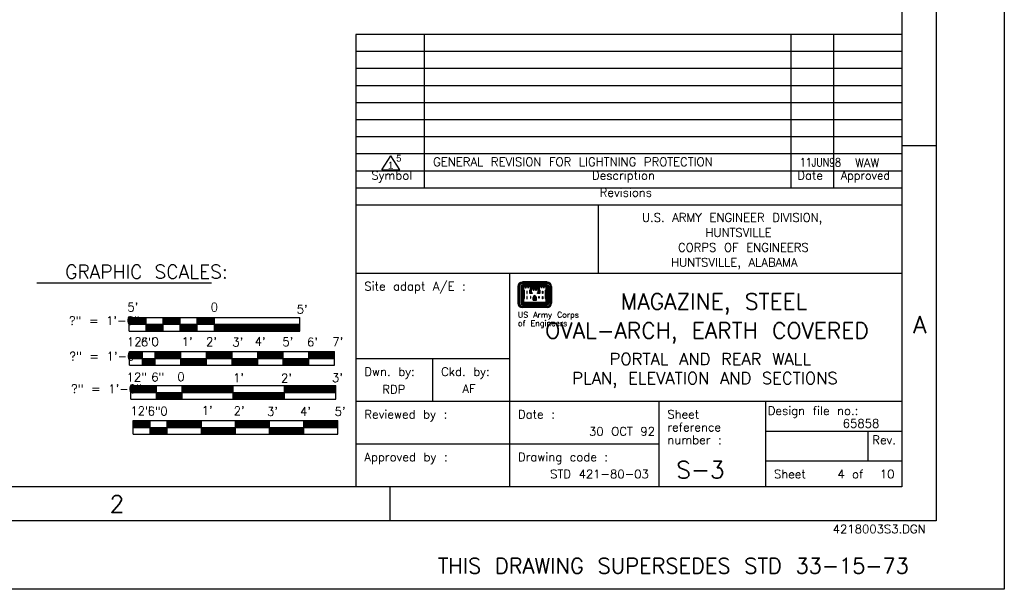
# Model space of a CAD drawing. Extents: x -28.1 to 13.9, y -16.1 to 13.9.
# Tile 14 of 19: x -0.6 to 13.9, y -16.1 to -7.8. Entities that reach past the tile are written whole.
import ezdxf
from ezdxf.enums import TextEntityAlignment as Align

# ---------------------------------------------------------------- set-up
doc = ezdxf.new("R2010")
doc.units = 0
doc.header["$MEASUREMENT"] = 0
doc.layers.add('01', color=7, linetype='CONTINUOUS')
doc.layers.add('02', color=7, linetype='CONTINUOUS')
doc.styles.add('ARIAL', font='Arial')
doc.styles.add('TXT_SHX', font='txt.shx')

msp = doc.modelspace()

# ---------------------------------------------------------------- linework, layer by layer
at = {"layer": '01', "color": 7, "linetype": 'CONTINUOUS'}
for p, q in [((13.857, 13.873), (13.857, -16.127)), ((12.857, 12.873), (12.857, -15.127)), ((12.357, 12.373), (12.357, -14.627)), ((4.357, -8.002), (4.357, -10.502)), ((12.357, -8.002), (4.357, -8.002)), ((5.357, -8.002), (5.357, -10.252)), ((10.732, -8.002), (10.732, -10.252)), ((11.357, -8.002), (11.357, -10.252)), ((12.357, -8.252), (4.357, -8.252)), ((12.357, -8.502), (4.357, -8.502)), ((12.357, -8.752), (4.357, -8.752)), ((12.357, -9.002), (4.357, -9.002)), ((12.357, -9.252), (4.357, -9.252)), ((12.357, -9.502), (4.357, -9.502)), ((12.357, -9.627), (12.857, -9.627)), ((12.357, -9.752), (4.357, -9.752)), ((4.737, -9.986), (4.87, -9.777)), ((5.003, -9.986), (4.87, -9.777)), ((12.357, -10.002), (4.357, -10.002)), ((4.737, -9.986), (5.003, -9.986)), ((12.357, -10.252), (4.357, -10.252)), ((4.357, -10.502), (4.357, -14.627)), ((12.357, -10.502), (4.357, -10.502)), ((7.905, -10.502), (7.905, -11.502)), ((12.357, -11.502), (4.357, -11.502)), ((6.607, -11.502), (6.607, -14.627)), ((-0.318, -11.641), (2.244, -11.641)), ((1.035, -12.147), (3.535, -12.147)), ((1.035, -12.347), (1.035, -12.147)), ((1.035, -12.151), (1.285, -12.151)), ((1.035, -12.156), (1.285, -12.156)), ((1.035, -12.161), (1.285, -12.161)), ((1.035, -12.166), (1.285, -12.166)), ((1.035, -12.171), (1.285, -12.171)), ((1.035, -12.176), (1.285, -12.176)), ((1.035, -12.181), (1.285, -12.181)), ((1.035, -12.186), (1.285, -12.186)), ((1.035, -12.191), (1.285, -12.191)), ((1.035, -12.196), (1.285, -12.196)), ((1.035, -12.201), (1.285, -12.201)), ((1.035, -12.206), (1.285, -12.206)), ((1.035, -12.211), (1.285, -12.211)), ((1.035, -12.216), (1.285, -12.216)), ((1.035, -12.221), (1.285, -12.221)), ((1.035, -12.226), (1.285, -12.226)), ((1.035, -12.231), (1.285, -12.231)), ((1.035, -12.236), (1.285, -12.236)), ((1.035, -12.241), (1.285, -12.241)), ((1.035, -12.247), (3.535, -12.247)), ((1.285, -12.347), (1.285, -12.147)), ((1.285, -12.253), (1.535, -12.253)), ((1.285, -12.259), (1.535, -12.259)), ((1.535, -12.347), (1.535, -12.147)), ((1.535, -12.151), (1.785, -12.151)), ((1.535, -12.156), (1.785, -12.156)), ((1.535, -12.161), (1.785, -12.161)), ((1.535, -12.166), (1.785, -12.166)), ((1.535, -12.171), (1.785, -12.171)), ((1.535, -12.176), (1.785, -12.176)), ((1.535, -12.181), (1.785, -12.181)), ((1.535, -12.186), (1.785, -12.186)), ((1.535, -12.191), (1.785, -12.191)), ((1.535, -12.196), (1.785, -12.196)), ((1.535, -12.201), (1.785, -12.201)), ((1.535, -12.206), (1.785, -12.206)), ((1.535, -12.211), (1.785, -12.211)), ((1.535, -12.216), (1.785, -12.216)), ((1.535, -12.221), (1.785, -12.221)), ((1.535, -12.226), (1.785, -12.226)), ((1.535, -12.231), (1.785, -12.231)), ((1.535, -12.236), (1.785, -12.236)), ((1.535, -12.241), (1.785, -12.241)), ((1.785, -12.347), (1.785, -12.147)), ((1.785, -12.253), (2.035, -12.253)), ((1.785, -12.259), (2.035, -12.259)), ((2.035, -12.347), (2.035, -12.147)), ((2.035, -12.151), (2.285, -12.151)), ((2.035, -12.156), (2.285, -12.156)), ((2.035, -12.161), (2.285, -12.161)), ((2.035, -12.166), (2.285, -12.166)), ((2.035, -12.171), (2.285, -12.171)), ((2.035, -12.176), (2.285, -12.176)), ((2.035, -12.181), (2.285, -12.181)), ((2.035, -12.186), (2.285, -12.186)), ((2.035, -12.191), (2.285, -12.191)), ((2.035, -12.196), (2.285, -12.196)), ((2.035, -12.201), (2.285, -12.201)), ((2.035, -12.206), (2.285, -12.206)), ((2.035, -12.211), (2.285, -12.211)), ((2.035, -12.216), (2.285, -12.216)), ((2.035, -12.221), (2.285, -12.221)), ((2.035, -12.226), (2.285, -12.226)), ((2.035, -12.231), (2.285, -12.231)), ((2.035, -12.236), (2.285, -12.236)), ((2.035, -12.241), (2.285, -12.241)), ((2.285, -12.347), (2.285, -12.147)), ((2.285, -12.253), (3.535, -12.253)), ((2.285, -12.256), (3.535, -12.256)), ((3.535, -12.347), (3.535, -12.147)), ((1.035, -12.347), (3.535, -12.347)), ((1.285, -12.265), (1.535, -12.265)), ((1.285, -12.273), (1.535, -12.273)), ((1.285, -12.281), (1.535, -12.281)), ((1.285, -12.288), (1.535, -12.288)), ((1.285, -12.296), (1.535, -12.296)), ((1.285, -12.305), (1.535, -12.305)), ((1.285, -12.312), (1.535, -12.312)), ((1.285, -12.321), (1.535, -12.321)), ((1.285, -12.329), (1.535, -12.329)), ((1.285, -12.336), (1.535, -12.336)), ((1.785, -12.265), (2.035, -12.265)), ((1.785, -12.273), (2.035, -12.273)), ((1.785, -12.281), (2.035, -12.281)), ((1.785, -12.288), (2.035, -12.288)), ((1.785, -12.296), (2.035, -12.296)), ((1.785, -12.305), (2.035, -12.305)), ((1.785, -12.312), (2.035, -12.312)), ((1.785, -12.321), (2.035, -12.321)), ((1.785, -12.329), (2.035, -12.329)), ((1.785, -12.336), (2.035, -12.336)), ((2.285, -12.262), (3.535, -12.262)), ((2.285, -12.267), (3.535, -12.267)), ((2.285, -12.274), (3.535, -12.274)), ((2.285, -12.279), (3.535, -12.279)), ((2.285, -12.287), (3.535, -12.287)), ((2.285, -12.293), (3.535, -12.293)), ((2.285, -12.301), (3.535, -12.301)), ((2.285, -12.306), (3.535, -12.306)), ((2.285, -12.313), (3.535, -12.313)), ((2.285, -12.319), (3.535, -12.319)), ((2.285, -12.324), (3.535, -12.324)), ((2.285, -12.33), (3.535, -12.33)), ((2.285, -12.336), (3.535, -12.336)), ((1.044, -12.645), (4.044, -12.645)), ((1.044, -12.845), (1.044, -12.645)), ((1.044, -12.65), (1.232, -12.65)), ((1.044, -12.655), (1.232, -12.655)), ((1.044, -12.66), (1.232, -12.66)), ((1.044, -12.665), (1.232, -12.665)), ((1.044, -12.67), (1.232, -12.67)), ((1.044, -12.675), (1.232, -12.675)), ((1.044, -12.68), (1.232, -12.68)), ((1.044, -12.685), (1.232, -12.685)), ((1.044, -12.69), (1.232, -12.69)), ((1.232, -12.845), (1.232, -12.645)), ((1.42, -12.845), (1.42, -12.645)), ((1.42, -12.65), (1.795, -12.65)), ((1.42, -12.655), (1.795, -12.655)), ((1.42, -12.66), (1.795, -12.66)), ((1.42, -12.665), (1.795, -12.665)), ((1.42, -12.67), (1.795, -12.67)), ((1.42, -12.675), (1.795, -12.675)), ((1.42, -12.68), (1.795, -12.68)), ((1.42, -12.685), (1.795, -12.685)), ((1.42, -12.69), (1.795, -12.69)), ((1.795, -12.845), (1.795, -12.645)), ((2.17, -12.845), (2.17, -12.645)), ((2.17, -12.65), (2.545, -12.65)), ((2.17, -12.655), (2.545, -12.655)), ((2.17, -12.66), (2.545, -12.66)), ((2.17, -12.665), (2.545, -12.665)), ((2.17, -12.67), (2.545, -12.67)), ((2.17, -12.675), (2.545, -12.675)), ((2.17, -12.68), (2.545, -12.68)), ((2.17, -12.685), (2.545, -12.685)), ((2.17, -12.69), (2.545, -12.69)), ((2.545, -12.845), (2.545, -12.645)), ((2.92, -12.845), (2.92, -12.645)), ((2.92, -12.65), (3.295, -12.65)), ((2.92, -12.655), (3.295, -12.655)), ((2.92, -12.66), (3.295, -12.66)), ((2.92, -12.665), (3.295, -12.665)), ((2.92, -12.67), (3.295, -12.67)), ((2.92, -12.675), (3.295, -12.675)), ((2.92, -12.68), (3.295, -12.68)), ((2.92, -12.685), (3.295, -12.685)), ((2.92, -12.69), (3.295, -12.69)), ((3.295, -12.845), (3.295, -12.645)), ((3.67, -12.845), (3.67, -12.645)), ((3.67, -12.649), (4.045, -12.649)), ((3.67, -12.654), (4.045, -12.654)), ((3.67, -12.659), (4.045, -12.659)), ((3.67, -12.664), (4.045, -12.664)), ((3.67, -12.669), (4.045, -12.669)), ((3.67, -12.674), (4.045, -12.674)), ((3.67, -12.679), (4.045, -12.679)), ((3.67, -12.684), (4.045, -12.684)), ((3.67, -12.689), (4.045, -12.689)), ((4.045, -12.845), (4.045, -12.645)), ((1.044, -12.695), (1.232, -12.695)), ((1.044, -12.7), (1.232, -12.7)), ((1.044, -12.705), (1.232, -12.705)), ((1.044, -12.71), (1.232, -12.71)), ((1.044, -12.715), (1.232, -12.715)), ((1.044, -12.72), (1.232, -12.72)), ((1.044, -12.725), (1.232, -12.725)), ((1.044, -12.73), (1.232, -12.73)), ((1.044, -12.735), (1.232, -12.735)), ((1.044, -12.74), (1.232, -12.74)), ((1.044, -12.745), (4.044, -12.745)), ((1.232, -12.75), (1.42, -12.75)), ((1.232, -12.755), (1.42, -12.755)), ((1.232, -12.76), (1.42, -12.76)), ((1.232, -12.765), (1.42, -12.765)), ((1.232, -12.77), (1.42, -12.77)), ((1.232, -12.775), (1.42, -12.775)), ((1.232, -12.78), (1.42, -12.78)), ((1.232, -12.785), (1.42, -12.785)), ((1.232, -12.79), (1.42, -12.79)), ((1.232, -12.795), (1.42, -12.795)), ((1.232, -12.8), (1.42, -12.8)), ((1.232, -12.805), (1.42, -12.805)), ((1.232, -12.81), (1.42, -12.81)), ((1.232, -12.815), (1.42, -12.815)), ((1.232, -12.82), (1.42, -12.82)), ((1.232, -12.825), (1.42, -12.825)), ((1.232, -12.83), (1.42, -12.83)), ((1.232, -12.835), (1.42, -12.835)), ((1.42, -12.695), (1.795, -12.695)), ((1.42, -12.7), (1.795, -12.7)), ((1.42, -12.705), (1.795, -12.705)), ((1.42, -12.71), (1.795, -12.71)), ((1.42, -12.715), (1.795, -12.715)), ((1.42, -12.72), (1.795, -12.72)), ((1.42, -12.725), (1.795, -12.725)), ((1.42, -12.73), (1.795, -12.73)), ((1.42, -12.735), (1.795, -12.735)), ((1.42, -12.74), (1.795, -12.74)), ((1.795, -12.75), (2.17, -12.75)), ((1.795, -12.755), (2.17, -12.755)), ((1.795, -12.76), (2.17, -12.76)), ((1.795, -12.765), (2.17, -12.765)), ((1.795, -12.77), (2.17, -12.77)), ((1.795, -12.775), (2.17, -12.775)), ((1.795, -12.78), (2.17, -12.78)), ((1.795, -12.785), (2.17, -12.785)), ((1.795, -12.79), (2.17, -12.79)), ((1.795, -12.795), (2.17, -12.795)), ((1.795, -12.8), (2.17, -12.8)), ((1.795, -12.805), (2.17, -12.805)), ((1.795, -12.81), (2.17, -12.81)), ((1.795, -12.815), (2.17, -12.815)), ((1.795, -12.82), (2.17, -12.82)), ((1.795, -12.825), (2.17, -12.825)), ((1.795, -12.83), (2.17, -12.83)), ((1.795, -12.835), (2.17, -12.835)), ((2.17, -12.695), (2.545, -12.695)), ((2.17, -12.7), (2.545, -12.7)), ((2.17, -12.705), (2.545, -12.705)), ((2.17, -12.71), (2.545, -12.71)), ((2.17, -12.715), (2.545, -12.715)), ((2.17, -12.72), (2.545, -12.72)), ((2.17, -12.725), (2.545, -12.725)), ((2.17, -12.73), (2.545, -12.73)), ((2.17, -12.735), (2.545, -12.735)), ((2.17, -12.74), (2.545, -12.74)), ((2.545, -12.75), (2.92, -12.75)), ((2.545, -12.755), (2.92, -12.755)), ((2.545, -12.76), (2.92, -12.76)), ((2.545, -12.765), (2.92, -12.765)), ((2.545, -12.77), (2.92, -12.77)), ((2.545, -12.775), (2.92, -12.775)), ((2.545, -12.78), (2.92, -12.78)), ((2.545, -12.785), (2.92, -12.785)), ((2.545, -12.79), (2.92, -12.79)), ((2.545, -12.795), (2.92, -12.795)), ((2.545, -12.8), (2.92, -12.8)), ((2.545, -12.805), (2.92, -12.805)), ((2.545, -12.81), (2.92, -12.81)), ((2.545, -12.815), (2.92, -12.815)), ((2.545, -12.82), (2.92, -12.82)), ((2.545, -12.825), (2.92, -12.825)), ((2.545, -12.83), (2.92, -12.83)), ((2.545, -12.835), (2.92, -12.835)), ((2.92, -12.695), (3.295, -12.695)), ((2.92, -12.7), (3.295, -12.7)), ((2.92, -12.705), (3.295, -12.705)), ((2.92, -12.71), (3.295, -12.71)), ((2.92, -12.715), (3.295, -12.715)), ((2.92, -12.72), (3.295, -12.72)), ((2.92, -12.725), (3.295, -12.725)), ((2.92, -12.73), (3.295, -12.73)), ((2.92, -12.735), (3.295, -12.735)), ((2.92, -12.74), (3.295, -12.74)), ((3.295, -12.75), (3.67, -12.75)), ((3.295, -12.755), (3.67, -12.755)), ((3.295, -12.76), (3.67, -12.76)), ((3.295, -12.765), (3.67, -12.765)), ((3.295, -12.77), (3.67, -12.77)), ((3.295, -12.775), (3.67, -12.775)), ((3.295, -12.78), (3.67, -12.78)), ((3.295, -12.785), (3.67, -12.785)), ((3.295, -12.79), (3.67, -12.79)), ((3.295, -12.795), (3.67, -12.795)), ((3.295, -12.8), (3.67, -12.8)), ((3.295, -12.805), (3.67, -12.805)), ((3.295, -12.81), (3.67, -12.81)), ((3.295, -12.815), (3.67, -12.815)), ((3.295, -12.82), (3.67, -12.82)), ((3.295, -12.825), (3.67, -12.825)), ((3.295, -12.83), (3.67, -12.83)), ((3.295, -12.835), (3.67, -12.835)), ((3.67, -12.694), (4.045, -12.694)), ((3.67, -12.699), (4.045, -12.699)), ((3.67, -12.704), (4.045, -12.704)), ((3.67, -12.709), (4.045, -12.709)), ((3.67, -12.714), (4.045, -12.714)), ((3.67, -12.719), (4.045, -12.719)), ((3.67, -12.724), (4.045, -12.724)), ((3.67, -12.729), (4.045, -12.729)), ((3.67, -12.734), (4.045, -12.734)), ((3.67, -12.739), (4.045, -12.739)), ((6.607, -12.752), (4.357, -12.752)), ((5.482, -12.752), (5.482, -13.377)), ((1.044, -12.845), (4.044, -12.845)), ((1.232, -12.84), (1.42, -12.84)), ((1.795, -12.84), (2.17, -12.84)), ((2.545, -12.84), (2.92, -12.84)), ((3.295, -12.84), (3.67, -12.84)), ((12.357, -13.377), (4.357, -13.377)), ((8.795, -13.377), (8.795, -14.627)), ((10.357, -13.377), (10.357, -14.627)), ((1.095, -13.656), (4.095, -13.656)), ((1.095, -13.856), (1.095, -13.656)), ((1.095, -13.661), (1.345, -13.661)), ((1.095, -13.666), (1.345, -13.666)), ((1.095, -13.671), (1.345, -13.671)), ((1.095, -13.676), (1.345, -13.676)), ((1.095, -13.681), (1.345, -13.681)), ((1.095, -13.686), (1.345, -13.686)), ((1.095, -13.691), (1.345, -13.691)), ((1.095, -13.696), (1.345, -13.696)), ((1.095, -13.701), (1.345, -13.701)), ((1.345, -13.856), (1.345, -13.656)), ((1.595, -13.856), (1.595, -13.656)), ((1.595, -13.661), (2.095, -13.661)), ((1.595, -13.666), (2.095, -13.666)), ((1.595, -13.671), (2.095, -13.671)), ((1.595, -13.676), (2.095, -13.676)), ((1.595, -13.681), (2.095, -13.681)), ((1.595, -13.686), (2.095, -13.686)), ((1.595, -13.691), (2.095, -13.691)), ((1.595, -13.696), (2.095, -13.696)), ((1.595, -13.701), (2.095, -13.701)), ((2.095, -13.856), (2.095, -13.656)), ((2.595, -13.856), (2.595, -13.656)), ((2.595, -13.661), (3.095, -13.661)), ((2.595, -13.666), (3.095, -13.666)), ((2.595, -13.671), (3.095, -13.671)), ((2.595, -13.676), (3.095, -13.676)), ((2.595, -13.681), (3.095, -13.681)), ((2.595, -13.686), (3.095, -13.686)), ((2.595, -13.691), (3.095, -13.691)), ((2.595, -13.696), (3.095, -13.696)), ((2.595, -13.701), (3.095, -13.701)), ((3.095, -13.856), (3.095, -13.656)), ((3.595, -13.856), (3.595, -13.656)), ((3.595, -13.661), (4.095, -13.661)), ((3.595, -13.666), (4.095, -13.666)), ((3.595, -13.671), (4.095, -13.671)), ((3.595, -13.676), (4.095, -13.676)), ((3.595, -13.681), (4.095, -13.681)), ((3.595, -13.686), (4.095, -13.686)), ((3.595, -13.691), (4.095, -13.691)), ((3.595, -13.696), (4.095, -13.696)), ((3.595, -13.701), (4.095, -13.701)), ((4.095, -13.856), (4.095, -13.656)), ((1.095, -13.706), (1.345, -13.706)), ((1.095, -13.711), (1.345, -13.711)), ((1.095, -13.716), (1.345, -13.716)), ((1.095, -13.721), (1.345, -13.721)), ((1.095, -13.726), (1.345, -13.726)), ((1.095, -13.731), (1.345, -13.731)), ((1.095, -13.736), (1.345, -13.736)), ((1.095, -13.741), (1.345, -13.741)), ((1.095, -13.746), (1.345, -13.746)), ((1.095, -13.751), (1.345, -13.751)), ((1.095, -13.756), (4.095, -13.756)), ((1.345, -13.761), (1.595, -13.761)), ((1.345, -13.766), (1.595, -13.766)), ((1.345, -13.771), (1.595, -13.771)), ((1.345, -13.776), (1.595, -13.776)), ((1.345, -13.781), (1.595, -13.781)), ((1.345, -13.786), (1.595, -13.786)), ((1.345, -13.791), (1.595, -13.791)), ((1.345, -13.796), (1.595, -13.796)), ((1.345, -13.801), (1.595, -13.801)), ((1.345, -13.806), (1.595, -13.806)), ((1.345, -13.811), (1.595, -13.811)), ((1.345, -13.816), (1.595, -13.816)), ((1.345, -13.821), (1.595, -13.821)), ((1.345, -13.826), (1.595, -13.826)), ((1.345, -13.831), (1.595, -13.831)), ((1.345, -13.836), (1.595, -13.836)), ((1.345, -13.841), (1.595, -13.841)), ((1.345, -13.846), (1.595, -13.846)), ((1.595, -13.706), (2.095, -13.706)), ((1.595, -13.711), (2.095, -13.711)), ((1.595, -13.716), (2.095, -13.716)), ((1.595, -13.721), (2.095, -13.721)), ((1.595, -13.726), (2.095, -13.726)), ((1.595, -13.731), (2.095, -13.731)), ((1.595, -13.736), (2.095, -13.736)), ((1.595, -13.741), (2.095, -13.741)), ((1.595, -13.746), (2.095, -13.746)), ((1.595, -13.751), (2.095, -13.751)), ((2.095, -13.761), (2.595, -13.761)), ((2.095, -13.766), (2.595, -13.766)), ((2.095, -13.771), (2.595, -13.771)), ((2.095, -13.776), (2.595, -13.776)), ((2.095, -13.781), (2.595, -13.781)), ((2.095, -13.786), (2.595, -13.786)), ((2.095, -13.791), (2.595, -13.791)), ((2.095, -13.796), (2.595, -13.796)), ((2.095, -13.801), (2.595, -13.801)), ((2.095, -13.806), (2.595, -13.806)), ((2.095, -13.811), (2.595, -13.811)), ((2.095, -13.816), (2.595, -13.816)), ((2.095, -13.821), (2.595, -13.821)), ((2.095, -13.826), (2.595, -13.826)), ((2.095, -13.831), (2.595, -13.831)), ((2.095, -13.836), (2.595, -13.836)), ((2.095, -13.841), (2.595, -13.841)), ((2.095, -13.846), (2.595, -13.846)), ((2.595, -13.706), (3.095, -13.706)), ((2.595, -13.711), (3.095, -13.711)), ((2.595, -13.716), (3.095, -13.716)), ((2.595, -13.721), (3.095, -13.721)), ((2.595, -13.726), (3.095, -13.726)), ((2.595, -13.731), (3.095, -13.731)), ((2.595, -13.736), (3.095, -13.736)), ((2.595, -13.741), (3.095, -13.741)), ((2.595, -13.746), (3.095, -13.746)), ((2.595, -13.751), (3.095, -13.751)), ((3.095, -13.761), (3.595, -13.761)), ((3.095, -13.766), (3.595, -13.766)), ((3.095, -13.771), (3.595, -13.771)), ((3.095, -13.776), (3.595, -13.776)), ((3.095, -13.781), (3.595, -13.781)), ((3.095, -13.786), (3.595, -13.786)), ((3.095, -13.791), (3.595, -13.791)), ((3.095, -13.796), (3.595, -13.796)), ((3.095, -13.801), (3.595, -13.801)), ((3.095, -13.806), (3.595, -13.806)), ((3.095, -13.811), (3.595, -13.811)), ((3.095, -13.816), (3.595, -13.816)), ((3.095, -13.821), (3.595, -13.821)), ((3.095, -13.826), (3.595, -13.826)), ((3.095, -13.831), (3.595, -13.831)), ((3.095, -13.836), (3.595, -13.836)), ((3.095, -13.841), (3.595, -13.841)), ((3.095, -13.846), (3.595, -13.846)), ((3.595, -13.706), (4.095, -13.706)), ((3.595, -13.711), (4.095, -13.711)), ((3.595, -13.716), (4.095, -13.716)), ((3.595, -13.721), (4.095, -13.721)), ((3.595, -13.726), (4.095, -13.726)), ((3.595, -13.731), (4.095, -13.731)), ((3.595, -13.736), (4.095, -13.736)), ((3.595, -13.741), (4.095, -13.741)), ((3.595, -13.746), (4.095, -13.746)), ((3.595, -13.751), (4.095, -13.751)), ((12.357, -13.815), (10.357, -13.815)), ((11.857, -13.815), (11.857, -14.252)), ((1.095, -13.856), (4.095, -13.856)), ((1.345, -13.851), (1.595, -13.851)), ((2.095, -13.851), (2.595, -13.851)), ((3.095, -13.851), (3.595, -13.851)), ((8.795, -14.002), (4.357, -14.002)), ((12.357, -14.252), (10.357, -14.252)), ((12.357, -14.627), (-25.643, -14.627)), ((4.857, -14.627), (4.857, -15.127)), ((12.857, -15.127), (-27.143, -15.127)), ((13.857, -16.127), (-28.143, -16.127))]:
    msp.add_line(p, q, dxfattribs=at)
at = {"layer": '01', "color": 1, "linetype": 'CONTINUOUS'}
for p, q in [((7.161, -11.627), (6.797, -11.627)), ((7.161, -11.631), (6.797, -11.631)), ((7.161, -11.636), (6.797, -11.636)), ((7.161, -11.641), (6.797, -11.641)), ((7.161, -11.647), (6.797, -11.647)), ((7.161, -11.667), (6.797, -11.667)), ((7.161, -11.673), (6.797, -11.673)), ((7.161, -11.678), (6.797, -11.678)), ((7.161, -11.683), (6.797, -11.683)), ((6.732, -11.692), (6.732, -11.938)), ((6.736, -11.692), (6.736, -11.938)), ((6.742, -11.692), (6.742, -11.938)), ((6.747, -11.692), (6.747, -11.938)), ((6.752, -11.692), (6.752, -11.938)), ((6.773, -11.692), (6.773, -11.938)), ((6.778, -11.692), (6.778, -11.938)), ((6.783, -11.692), (6.783, -11.938)), ((6.788, -11.692), (6.788, -11.938)), ((6.793, -11.692), (6.793, -11.938)), ((7.161, -11.688), (6.797, -11.688)), ((6.799, -11.692), (6.799, -11.936)), ((6.804, -11.692), (6.804, -11.931)), ((6.808, -11.744), (6.808, -11.87)), ((6.813, -11.749), (6.813, -11.864)), ((6.923, -11.693), (7.035, -11.693)), ((6.923, -11.698), (7.035, -11.698)), ((6.923, -11.703), (7.035, -11.703)), ((6.923, -11.709), (7.035, -11.709)), ((6.923, -11.714), (7.035, -11.714)), ((6.923, -11.719), (7.035, -11.719)), ((6.923, -11.724), (7.035, -11.724)), ((7.145, -11.749), (7.145, -11.864)), ((7.15, -11.744), (7.15, -11.869)), ((7.154, -11.692), (7.154, -11.931)), ((7.159, -11.692), (7.159, -11.936)), ((7.164, -11.692), (7.164, -11.938)), ((7.17, -11.692), (7.17, -11.938)), ((7.175, -11.692), (7.175, -11.938)), ((7.18, -11.692), (7.18, -11.938)), ((7.185, -11.692), (7.185, -11.938)), ((7.206, -11.692), (7.206, -11.938)), ((7.211, -11.692), (7.211, -11.938)), ((7.217, -11.692), (7.217, -11.938)), ((7.222, -11.692), (7.222, -11.938)), ((7.225, -11.692), (7.225, -11.938)), ((7.161, -11.941), (6.797, -11.941)), ((7.161, -11.946), (6.797, -11.946)), ((7.161, -11.952), (6.797, -11.952)), ((7.161, -11.957), (6.797, -11.957)), ((7.161, -11.962), (6.797, -11.962)), ((7.159, -11.936), (6.799, -11.936)), ((7.154, -11.931), (6.804, -11.931)), ((6.955, -11.895), (6.955, -11.855)), ((6.955, -11.895), (7.003, -11.895)), ((6.96, -11.895), (6.96, -11.855)), ((6.965, -11.895), (6.965, -11.855)), ((6.97, -11.895), (6.97, -11.855)), ((6.976, -11.895), (6.976, -11.855)), ((6.982, -11.895), (6.982, -11.855)), ((6.987, -11.895), (6.987, -11.855)), ((6.993, -11.895), (6.993, -11.855)), ((6.998, -11.895), (6.998, -11.855)), ((7.003, -11.895), (7.003, -11.855)), ((7.161, -11.983), (6.797, -11.983)), ((7.161, -11.988), (6.797, -11.988)), ((7.161, -11.993), (6.797, -11.993)), ((7.161, -11.999), (6.797, -11.999)), ((7.161, -12.002), (6.797, -12.002))]:
    msp.add_line(p, q, dxfattribs=at)
for points in [[(6.808, -11.692), (6.808, -11.739), (6.818, -11.749), (6.818, -11.864), (6.808, -11.875), (6.808, -11.927), (7.15, -11.927), (7.15, -11.875), (7.139, -11.864), (7.139, -11.749), (7.15, -11.739), (7.15, -11.692), (7.105, -11.692), (7.07, -11.692), (7.038, -11.692), (7.038, -11.739), (7.049, -11.749), (7.049, -11.791), (7.024, -11.791), (7.024, -11.787), (7.035, -11.776), (7.035, -11.729), (6.99, -11.729), (6.955, -11.729), (6.923, -11.729), (6.923, -11.776), (6.934, -11.787), (6.934, -11.791), (6.909, -11.791), (6.909, -11.749), (6.92, -11.739), (6.92, -11.692), (6.874, -11.692), (6.84, -11.692)], [(6.813, -11.697), (6.813, -11.737), (6.824, -11.747), (6.824, -11.866), (6.813, -11.877), (6.813, -11.922), (7.145, -11.922), (7.145, -11.877), (7.134, -11.866), (7.134, -11.747), (7.145, -11.737), (7.145, -11.697), (7.113, -11.697), (7.113, -11.716), (7.11, -11.716), (7.11, -11.697), (7.078, -11.697), (7.078, -11.716), (7.075, -11.716), (7.075, -11.697), (7.043, -11.697), (7.043, -11.737), (7.054, -11.747), (7.054, -11.796), (7.019, -11.796), (7.019, -11.785), (7.03, -11.774), (7.03, -11.734), (6.998, -11.734), (6.998, -11.753), (6.995, -11.753), (6.995, -11.734), (6.963, -11.734), (6.963, -11.753), (6.96, -11.753), (6.96, -11.734), (6.928, -11.734), (6.928, -11.774), (6.939, -11.785), (6.939, -11.796), (6.904, -11.796), (6.904, -11.747), (6.915, -11.737), (6.915, -11.697), (6.883, -11.697), (6.883, -11.716), (6.88, -11.716), (6.88, -11.697), (6.848, -11.697), (6.848, -11.716), (6.845, -11.716), (6.845, -11.697)], [(6.862, -11.761), (6.862, -11.796), (6.865, -11.796), (6.865, -11.761)], [(7.096, -11.761), (7.096, -11.796), (7.092, -11.796), (7.092, -11.761)], [(6.862, -11.841), (6.862, -11.876), (6.865, -11.876), (6.865, -11.841)], [(6.917, -11.841), (6.917, -11.866), (6.92, -11.866), (6.92, -11.841)], [(7.041, -11.841), (7.041, -11.866), (7.038, -11.866), (7.038, -11.841)], [(7.096, -11.841), (7.096, -11.876), (7.092, -11.876), (7.092, -11.841)]]:
    msp.add_lwpolyline(points, close=True, dxfattribs=at)
for points in [[(6.917, -11.749), (6.914, -11.752), (6.914, -11.786), (6.925, -11.786), (6.918, -11.778), (6.918, -11.748)], [(7.041, -11.749), (7.044, -11.752), (7.044, -11.786), (7.033, -11.786), (7.04, -11.778), (7.04, -11.748)]]:
    msp.add_lwpolyline(points, dxfattribs=at)
for centre, radius, start, end in [((6.797, -11.692), 0.0554, 90, 180), ((6.797, -11.692), 0.0449, 90, 180), ((6.797, -11.692), 0.0241, 90, 180), ((6.797, -11.692), 0.0189, 90, 180), ((6.797, -11.692), 0.0137, 90, 180), ((7.161, -11.692), 0.0606, 0, 90), ((7.161, -11.692), 0.0554, 0, 90), ((7.161, -11.692), 0.0501, 0, 90), ((7.161, -11.692), 0.0449, 0, 90), ((6.797, -11.938), 0.0554, 180, 270), ((6.797, -11.938), 0.0241, 180, 270), ((6.797, -11.938), 0.0189, 180, 270), ((6.988, -11.858), 0.0229, 103.4698, 176.0575), ((6.97, -11.858), 0.0125, 3.9425, 76.5302), ((6.97, -11.858), 0.0177, 3.9425, 76.5302), ((7.161, -11.938), 0.0501, 270, 0), ((7.161, -11.938), 0.0554, 270, 0)]:
    msp.add_arc(centre, radius, start, end, dxfattribs=at)
for centre, major_axis, start_param, end_param in [((6.797, -11.692), (0, 0.0643), 0, 1.570796), ((6.797, -11.692), (-0.0606, 0), 4.712389, 6.283185), ((6.797, -11.692), (0, 0.0501), 0, 1.570796), ((7.161, -11.692), (0, 0.0643), 4.712389, 6.283185), ((7.161, -11.692), (0, 0.0241), 4.712389, 6.283185), ((7.161, -11.692), (0, 0.0189), 4.712389, 6.283185), ((7.161, -11.692), (0, 0.0137), 4.712389, 6.283185), ((6.797, -11.692), (-0.00848, 0), 4.712389, 6.283185), ((6.797, -11.692), (0, 0.00327), 0, 1.570796), ((6.988, -11.858), (-0.0324, -0.0078), 4.750756, 5.979283), ((6.97, -11.858), (-0.0324, 0.0078), 3.445495, 4.67512), ((7.161, -11.692), (0, 0.00848), 4.712389, 6.283185), ((7.161, -11.692), (0, 0.00327), 4.712389, 6.283185), ((6.797, -11.938), (0, -0.0643), 4.712389, 6.283185), ((6.797, -11.938), (0, -0.0606), 4.712389, 6.283185), ((6.797, -11.938), (0, -0.0501), 4.712389, 6.283185), ((6.797, -11.938), (0, -0.0449), 4.712389, 6.283185), ((6.797, -11.938), (0, -0.0137), 4.712389, 6.283185), ((6.797, -11.938), (0, -0.00848), 4.712389, 6.283185), ((6.797, -11.938), (0, -0.00327), 4.712389, 6.283185), ((6.988, -11.858), (-0.0065, 0.0273), 0, 1.266894), ((6.988, -11.858), (-0.0041, 0.0172), 0, 1.266894), ((6.97, -11.858), (-0.0223, 0.0053), 3.445495, 4.712389), ((6.988, -11.858), (-0.0121, -0.0029), 4.712389, 5.979283), ((6.97, -11.858), (-0.0273, 0.0065), 3.445495, 4.712389), ((7.161, -11.938), (0.0643, 0), 4.712389, 6.283185), ((7.161, -11.938), (0.0241, 0), 4.712389, 6.283185), ((7.161, -11.938), (0.0189, 0), 4.712389, 6.283185), ((7.161, -11.938), (0.0137, 0), 4.712389, 6.283185), ((7.161, -11.938), (0.00848, 0), 4.712389, 6.283185), ((7.161, -11.938), (0.00327, 0), 4.712389, 6.283185), ((7.161, -11.938), (0, -0.0449), 0, 1.570796), ((7.161, -11.938), (0, -0.0606), 0, 1.570796)]:
    msp.add_ellipse(centre, major_axis=major_axis, ratio=1, start_param=start_param, end_param=end_param, dxfattribs=at)
at = {"layer": '02', "color": 7, "linetype": 'CONTINUOUS'}
for p, q in [((1.062, -13.143), (4.062, -13.143)), ((1.062, -13.343), (1.062, -13.143)), ((1.062, -13.148), (1.437, -13.148)), ((1.062, -13.153), (1.437, -13.153)), ((1.062, -13.158), (1.437, -13.158)), ((1.062, -13.163), (1.437, -13.163)), ((1.062, -13.168), (1.437, -13.168)), ((1.062, -13.173), (1.437, -13.173)), ((1.062, -13.178), (1.437, -13.178)), ((1.062, -13.183), (1.437, -13.183)), ((1.062, -13.188), (1.437, -13.188)), ((1.062, -13.193), (1.437, -13.193)), ((1.062, -13.198), (1.437, -13.198)), ((1.062, -13.203), (1.437, -13.203)), ((1.062, -13.208), (1.437, -13.208)), ((1.062, -13.213), (1.437, -13.213)), ((1.062, -13.218), (1.437, -13.218)), ((1.062, -13.223), (1.437, -13.223)), ((1.062, -13.228), (1.437, -13.228)), ((1.062, -13.233), (1.437, -13.233)), ((1.062, -13.238), (1.437, -13.238)), ((1.062, -13.243), (4.062, -13.243)), ((1.437, -13.343), (1.437, -13.143)), ((1.437, -13.248), (1.812, -13.248)), ((1.437, -13.253), (1.812, -13.253)), ((1.437, -13.258), (1.812, -13.258)), ((1.437, -13.263), (1.812, -13.263)), ((1.437, -13.268), (1.812, -13.268)), ((1.812, -13.343), (1.812, -13.143)), ((1.812, -13.148), (2.562, -13.148)), ((1.812, -13.153), (2.562, -13.153)), ((1.812, -13.158), (2.562, -13.158)), ((1.812, -13.163), (2.562, -13.163)), ((1.812, -13.168), (2.562, -13.168)), ((1.812, -13.173), (2.562, -13.173)), ((1.812, -13.178), (2.562, -13.178)), ((1.812, -13.183), (2.562, -13.183)), ((1.812, -13.188), (2.562, -13.188)), ((1.812, -13.193), (2.562, -13.193)), ((1.812, -13.198), (2.562, -13.198)), ((1.812, -13.203), (2.562, -13.203)), ((1.812, -13.208), (2.562, -13.208)), ((1.812, -13.213), (2.562, -13.213)), ((1.812, -13.218), (2.562, -13.218)), ((1.812, -13.223), (2.562, -13.223)), ((1.812, -13.228), (2.562, -13.228)), ((1.812, -13.233), (2.562, -13.233)), ((1.812, -13.238), (2.562, -13.238)), ((2.562, -13.343), (2.562, -13.143)), ((2.562, -13.248), (3.312, -13.248)), ((2.562, -13.253), (3.312, -13.253)), ((2.562, -13.258), (3.312, -13.258)), ((2.562, -13.263), (3.312, -13.263)), ((2.562, -13.268), (3.312, -13.268)), ((3.312, -13.343), (3.312, -13.143)), ((3.312, -13.148), (4.062, -13.148)), ((3.312, -13.153), (4.062, -13.153)), ((3.312, -13.158), (4.062, -13.158)), ((3.312, -13.163), (4.062, -13.163)), ((3.312, -13.168), (4.062, -13.168)), ((3.312, -13.173), (4.062, -13.173)), ((3.312, -13.178), (4.062, -13.178)), ((3.312, -13.183), (4.062, -13.183)), ((3.312, -13.188), (4.062, -13.188)), ((3.312, -13.193), (4.062, -13.193)), ((3.312, -13.198), (4.062, -13.198)), ((3.312, -13.203), (4.062, -13.203)), ((3.312, -13.208), (4.062, -13.208)), ((3.312, -13.213), (4.062, -13.213)), ((3.312, -13.218), (4.062, -13.218)), ((3.312, -13.223), (4.062, -13.223)), ((3.312, -13.228), (4.062, -13.228)), ((3.312, -13.233), (4.062, -13.233)), ((3.312, -13.238), (4.062, -13.238)), ((4.062, -13.343), (4.062, -13.143)), ((1.062, -13.343), (4.062, -13.343)), ((1.437, -13.273), (1.812, -13.273)), ((1.437, -13.278), (1.812, -13.278)), ((1.437, -13.283), (1.812, -13.283)), ((1.437, -13.288), (1.812, -13.288)), ((1.437, -13.293), (1.812, -13.293)), ((1.437, -13.298), (1.812, -13.298)), ((1.437, -13.303), (1.812, -13.303)), ((1.437, -13.308), (1.812, -13.308)), ((1.437, -13.313), (1.812, -13.313)), ((1.437, -13.318), (1.812, -13.318)), ((1.437, -13.323), (1.812, -13.323)), ((1.437, -13.328), (1.812, -13.328)), ((1.437, -13.333), (1.812, -13.333)), ((1.437, -13.338), (1.812, -13.338)), ((2.562, -13.273), (3.312, -13.273)), ((2.562, -13.278), (3.312, -13.278)), ((2.562, -13.283), (3.312, -13.283)), ((2.562, -13.288), (3.312, -13.288)), ((2.562, -13.293), (3.312, -13.293)), ((2.562, -13.298), (3.312, -13.298)), ((2.562, -13.303), (3.312, -13.303)), ((2.562, -13.308), (3.312, -13.308)), ((2.562, -13.313), (3.312, -13.313)), ((2.562, -13.318), (3.312, -13.318)), ((2.562, -13.323), (3.312, -13.323)), ((2.562, -13.328), (3.312, -13.328)), ((2.562, -13.333), (3.312, -13.333)), ((2.562, -13.338), (3.312, -13.338))]:
    msp.add_line(p, q, dxfattribs=at)

# ---------------------------------------------------------------- texts
at = {"layer": '01', "color": 7, "linetype": 'CONTINUOUS'}
for s, height, style, p in [('5', 0.1, 'ARIAL', (4.987, -9.864)), ('1', 0.1, 'ARIAL', (4.868, -9.967)), ('Symbol', 0.125, 'TXT_SHX', (4.884, -10.128)), ('Description', 0.125, 'TXT_SHX', (8.277, -10.128)), ('Revisions', 0.125, 'TXT_SHX', (8.313, -10.378)), ('   U.S. ARMY ENGINEER DIVISION,   ', 0.125, 'TXT_SHX', (9.856, -10.745)), ('           HUNTSVILLE             ', 0.125, 'TXT_SHX', (10.022, -10.966)), ('       CORPS OF ENGINEERS         ', 0.125, 'TXT_SHX', (10.112, -11.183)), ('      HUNTSVILLE, ALABAMA         ', 0.125, 'TXT_SHX', (10.04, -11.401)), ("5'", 0.125, 'TXT_SHX', (1.091, -12.058)), ('0', 0.125, 'TXT_SHX', (2.283, -12.058)), ("5'", 0.125, 'TXT_SHX', (3.573, -12.09)), ("4'", 0.125, 'TXT_SHX', (2.955, -12.562)), ("5'", 0.125, 'TXT_SHX', (3.362, -12.566)), ("6'", 0.125, 'TXT_SHX', (3.721, -12.568)), ("7'", 0.125, 'TXT_SHX', (4.092, -12.565)), ('PORTAL AND REAR WALL', 0.175, 'TXT_SHX', (9.55, -12.842)), ('PLAN, ELEVATION AND SECTIONS', 0.175, 'TXT_SHX', (9.472, -13.123)), ("4'", 0.125, 'TXT_SHX', (3.619, -13.585)), ("5'", 0.125, 'TXT_SHX', (4.126, -13.586))]:
    msp.add_text(s, height=height, dxfattribs=dict(at, style=style)).set_placement(p, align=Align.CENTER)
at = {"layer": '01', "color": 7, "linetype": 'CONTINUOUS', "style": 'TXT_SHX'}
for s, p in [('GENERAL REVISION FOR LIGHTNING PROTECTION', (5.49, -9.93)), ('Site adapt A/E :', (4.482, -11.752)), ('Dwn. by:', (4.482, -13.002)), ('Ckd. by:', (5.607, -13.002)), ('Reviewed by :', (4.482, -13.627)), ('Sheet', (8.92, -13.627)), ('Design file no.:', (10.392, -13.574)), ('reference', (8.92, -13.815)), ('Approved by :', (4.482, -14.252)), ('Drawing code :', (6.732, -14.252)), ('Sheet     ', (10.482, -14.502)), ('4218003S3.DGN', (11.343, -15.307))]:
    msp.add_text(s, height=0.125, dxfattribs=at).set_placement(p)
for s, width, p in [('11JUN98', 0.8, (11.463, -9.937)), ('of', 1.002, (11.794, -14.502))]:
    msp.add_text(s, height=0.125, dxfattribs=dict(at, width=width)).set_placement(p, align=Align.RIGHT)
for s, height, p in [('WAW', 0.125, (12.025, -9.943)), ('GRAPHIC SCALES:', 0.2, (2.48, -11.578)), ('?" = 1\'-0"', 0.125, (1.192, -12.255)), ('?" = 1\'-0"', 0.125, (1.199, -12.777))]:
    msp.add_text(s, height=height, dxfattribs=at).set_placement(p, align=Align.RIGHT)
for s, height, width, p in [('Date', 0.125, 1.001, (11.011, -10.128)), ('Approved', 0.125, 0.951, (11.823, -10.128)), ('A', 0.25, 1.004, (12.62, -12.377)), ('2', 0.25, 1.002, (0.858, -15.002)), ('THIS DRAWING SUPERSEDES STD 33-15-73', 0.226, 0.996, (9.008, -15.895))]:
    msp.add_text(s, height=height, dxfattribs=dict(at, width=width)).set_placement(p, align=Align.CENTER)
for s, height, width, p in [('US Army Corps', 0.083, 1.005, (6.732, -12.148)), ('of Engineers', 0.083, 1.005, (6.732, -12.273)), ('Date :', 0.125, 1.002, (6.732, -13.627)), ('number :', 0.125, 1.001, (8.92, -14.002)), ('Rev.', 0.125, 1.001, (11.922, -14.002))]:
    msp.add_text(s, height=height, dxfattribs=dict(at, width=width)).set_placement(p)
at = {"layer": '02', "color": 7, "linetype": 'CONTINUOUS', "style": 'TXT_SHX'}
for s, height, width, p in [('       MAGAZINE, STEEL       ', 0.234, 1.002, (9.542, -12.03)), ('  OVAL-ARCH, EARTH COVERED   ', 0.234, 1.002, (9.606, -12.456)), ('RDP', 0.125, 1.001, (4.913, -13.261)), ('AF ', 0.125, 1.001, (6.071, -13.252))]:
    msp.add_text(s, height=height, dxfattribs=dict(at, width=width)).set_placement(p, align=Align.CENTER)
for s, p in [('12"', (1.154, -12.565)), ('6"', (1.304, -12.568)), ('0', (1.418, -12.565)), ("1'", (1.886, -12.563)), ("2'", (2.242, -12.565)), ("3'", (2.627, -12.571)), ('12"', (1.149, -13.082)), ('6"', (1.456, -13.082)), ('0', (1.795, -13.077)), ("1'", (2.638, -13.092)), ("2'", (3.342, -13.097)), ("3'", (4.087, -13.092)), ('12"', (1.205, -13.576)), ('6"', (1.403, -13.581)), ('0', (1.547, -13.58)), ("1'", (2.18, -13.571)), ("2'", (2.649, -13.576)), ("3'", (3.138, -13.586))]:
    msp.add_text(s, height=0.125, dxfattribs=at).set_placement(p, align=Align.CENTER)
for s, p in [('?" = 1\'-0"', (1.223, -13.253)), ('         65858', (12.026, -13.761)), ('30 OCT 92', (8.74, -13.877)), ('STD 421-80-03', (8.649, -14.502)), ('  4    10', (12.248, -14.502))]:
    msp.add_text(s, height=0.125, dxfattribs=at).set_placement(p, align=Align.RIGHT)
msp.add_text(' S-3  ', height=0.25, dxfattribs=at).set_placement((8.829, -14.502))

doc.saveas('drawing.dxf')
